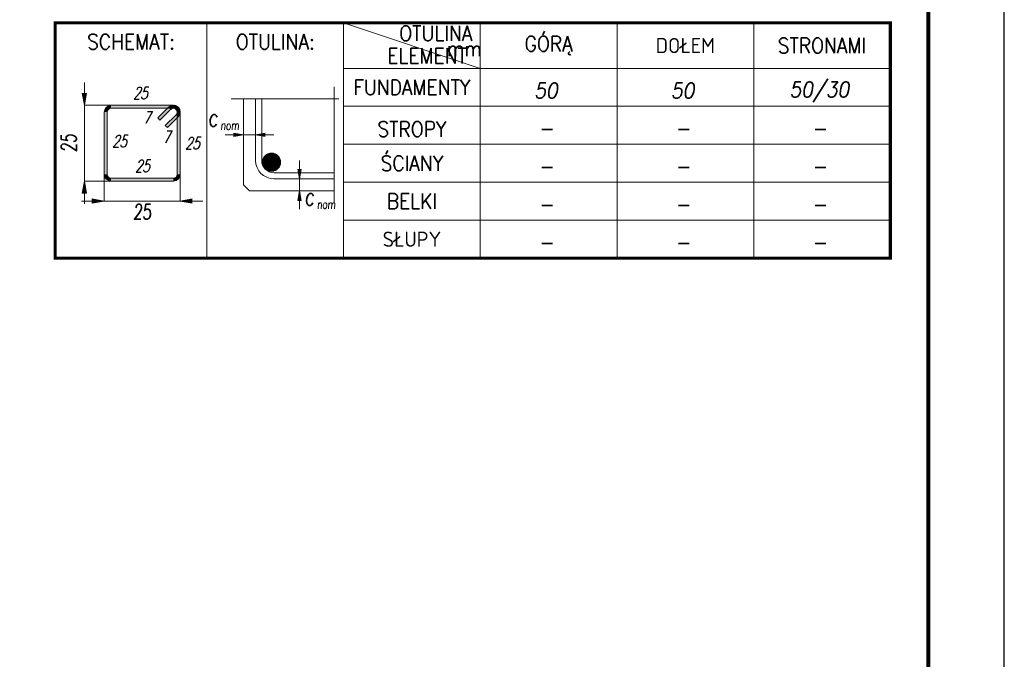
# Model space of a CAD drawing. Extents: x 345527 to 363395, y -114093 to -104075.
# Tile 12 of 14: x 358054 to 360647, y -111430 to -109745. Entities that reach past the tile are written whole.
import ezdxf
from ezdxf.enums import TextEntityAlignment as Align

# ---------------------------------------------------------------- set-up
doc = ezdxf.new("R2010")
doc.units = 0
doc.header["$LTSCALE"] = 5
doc.header["$MEASUREMENT"] = 0
doc.linetypes.add('KRESKOWA', pattern=[19.05, 12.7, -6.35])
doc.layers.add('_FORMATKA', color=8, linetype='Continuous', lineweight=15, plot=False)
for name, color, linetype, lineweight in [('_RAMKA', 7, 'Continuous', 35), ('AutoCAD_Structural_Detailing_pręt wyrzucony', 7, 'Continuous', 13), ('PS_DIM', 4, 'Continuous', 13), ('PS_TEXT', 3, 'Continuous', 13)]:
    doc.layers.add(name, color=color, linetype=linetype, lineweight=lineweight)
doc.styles.add('r-simplex', font='simplex.shx', dxfattribs={"width": 0.9})
doc.styles.add('SPK', font='simplex.shx', dxfattribs={"width": 0.7, "oblique": 15})
doc.styles.add('SPK Zestawienia', font='simplex.shx', dxfattribs={"width": 0.7, "oblique": 15, "height": 40})

# ---------------------------------------------------------------- blocks, each defined once
blk = doc.blocks.new('tabela')
at = {"layer": 'AutoCAD_Structural_Detailing_pręt wyrzucony'}
for points in [[(6196.7, -136812.2), (6188.7, -136812.2, -0.414213), (6206.7, -136794.2), (6206.7, -136802.2, 0.414213)], [(6188.7, -136976.2), (6188.7, -136812.2), (6196.7, -136812.2), (6196.7, -136976.2)], [(6206.7, -136794.2), (6370.7, -136794.2), (6370.7, -136802.2), (6206.7, -136802.2)], [(6329.7, -136827.7), (6358, -136799.4), (6363.6, -136805.1), (6335.3, -136833.4)], [(6363.6, -136805.1), (6358, -136799.4, -0.668179), (6388.7, -136812.2), (6380.7, -136812.2, 0.668179)], [(6370.7, -136802.2), (6370.7, -136794.2, -0.668179), (6383.4, -136824.9), (6377.8, -136819.2, 0.668179)], [(6388.7, -136812.2), (6388.7, -136976.2), (6380.7, -136976.2), (6380.7, -136812.2)], [(6383.4, -136824.9), (6355.1, -136853.2), (6349.5, -136847.5), (6377.8, -136819.2)], [(6206.7, -136986.2), (6206.7, -136994.2, -0.414214), (6188.7, -136976.2), (6196.7, -136976.2, 0.414214)], [(6370.7, -136994.2), (6206.7, -136994.2), (6206.7, -136986.2), (6370.7, -136986.2)], [(6380.7, -136976.2), (6388.7, -136976.2, -0.414214), (6370.7, -136994.2), (6370.7, -136986.2, 0.414214)]]:
    blk.add_hatch(color=6, dxfattribs=at).paths.add_polyline_path(points, flags=0)
at = {"layer": 'PS_TEXT'}
h = blk.add_hatch(color=8, dxfattribs=at)
h.dxf.hatch_style = 1
h.paths.add_polyline_path([(6136.4, -136794.2), (6142, -136762.3), (6136.4, -136762.3)])
h.paths.add_polyline_path([(6136.4, -136794.2), (6136.4, -136762.3), (6130.8, -136762.3)])
h = blk.add_hatch(color=8, dxfattribs=at)
h.dxf.hatch_style = 1
h.paths.add_polyline_path([(6555.4, -136872), (6529.9, -136876.5), (6529.9, -136872)])
h.paths.add_polyline_path([(6555.4, -136872), (6529.9, -136872), (6529.9, -136867.5)])
h = blk.add_hatch(color=8, dxfattribs=at)
h.dxf.hatch_style = 1
h.paths.add_polyline_path([(6587.4, -136872), (6612.9, -136876.5), (6612.9, -136872)])
h.paths.add_polyline_path([(6587.4, -136872), (6612.9, -136872), (6612.9, -136867.5)])
h = blk.add_hatch(dxfattribs=at)
h.set_pattern_fill('ANSI32', color=8, scale=0.32)
h.set_pattern_definition([(45, (32702.7694, -150542.6457), (-2.15526147, 2.15526147), []), (45, (32704.2062, -150542.6457), (-2.15526147, 2.15526147), [])])
h.paths.add_polyline_path([(6653.3, -136944.2, 1), (6605.3, -136944.2, 1)])
h = blk.add_hatch(color=8, dxfattribs=at)
h.dxf.hatch_style = 1
h.paths.add_polyline_path([(6703.2, -136987.8), (6707.7, -136962.3), (6703.2, -136962.3)])
h.paths.add_polyline_path([(6703.2, -136987.8), (6703.2, -136962.3), (6698.7, -136962.3)])
h = blk.add_hatch(color=8, dxfattribs=at)
h.dxf.hatch_style = 1
h.paths.add_polyline_path([(6136.4, -136994.2), (6142, -137026.1), (6136.4, -137026.1)])
h.paths.add_polyline_path([(6136.4, -136994.2), (6136.4, -137026.1), (6130.8, -137026.1)])
h = blk.add_hatch(color=8, dxfattribs=at)
h.dxf.hatch_style = 1
h.paths.add_polyline_path([(6188.7, -137046.5), (6156.8, -137052.1), (6156.8, -137046.5)])
h.paths.add_polyline_path([(6188.7, -137046.5), (6156.8, -137046.5), (6156.8, -137040.8)])
h = blk.add_hatch(color=8, dxfattribs=at)
h.dxf.hatch_style = 1
h.paths.add_polyline_path([(6388.7, -137046.5), (6420.6, -137052.1), (6420.6, -137046.5)])
h.paths.add_polyline_path([(6388.7, -137046.5), (6420.6, -137046.5), (6420.6, -137040.8)])
h = blk.add_hatch(color=8, dxfattribs=at)
h.dxf.hatch_style = 1
h.paths.add_polyline_path([(6703.2, -137019.8), (6707.7, -137045.3), (6703.2, -137045.3)])
h.paths.add_polyline_path([(6703.2, -137019.8), (6703.2, -137045.3), (6698.7, -137045.3)])
at = {"layer": 'AutoCAD_Structural_Detailing_pręt wyrzucony', "color": 6}
for p, q in [((6188.7, -136976.2), (6188.7, -136812.2)), ((6196.7, -136976.2), (6196.7, -136812.2)), ((6206.7, -136794.2), (6370.7, -136794.2)), ((6206.7, -136802.2), (6370.7, -136802.2)), ((6329.7, -136827.7), (6358, -136799.4)), ((6335.3, -136833.4), (6363.6, -136805.1)), ((6380.7, -136812.2), (6380.7, -136976.2)), ((6388.7, -136812.2), (6388.7, -136976.2)), ((6329.7, -136827.7), (6335.3, -136833.4)), ((6377.8, -136819.2), (6349.5, -136847.5)), ((6383.4, -136824.9), (6355.1, -136853.2)), ((6355.1, -136853.2), (6349.5, -136847.5)), ((6370.7, -136986.2), (6206.7, -136986.2)), ((6370.7, -136994.2), (6206.7, -136994.2))]:
    blk.add_line(p, q, dxfattribs=at)
for centre, radius, start, end in [((6206.7, -136812.2), 18, 90.0002, 180), ((6206.7, -136812.2), 10, 90.0002, 180), ((6370.7, -136812.2), 18, 0, 135), ((6370.7, -136812.2), 10, 0, 135), ((6370.7, -136812.2), 18, 315.0002, 90.0002), ((6370.7, -136812.2), 10, 315.0002, 90.0002), ((6206.7, -136976.2), 18, 180, 270), ((6206.7, -136976.2), 10, 180, 270), ((6370.7, -136976.2), 18, 270, 0), ((6370.7, -136976.2), 10, 270, 0)]:
    blk.add_arc(centre, radius, start, end, dxfattribs=at)
at = {"layer": 'PS_TEXT', "color": 7}
for p, q in [((6459.3, -136577), (6459.3, -137197)), ((6819.3, -136577), (6819.3, -137197)), ((6819.3, -136577), (7179.3, -136697)), ((7179.3, -137197), (7179.3, -136577)), ((7539.3, -137197), (7539.3, -136577)), ((7899.3, -137197), (7899.3, -136577)), ((6819.3, -136697), (8259.3, -136697)), ((6819.3, -136797), (8259.3, -136797)), ((6819.3, -136897), (8259.3, -136897)), ((6819.3, -136997), (8259.3, -136997)), ((6819.3, -137097), (8259.3, -137097))]:
    blk.add_line(p, q, dxfattribs=at)
at = {"layer": 'PS_TEXT', "color": 8}
for p, q in [((6136.4, -136734.2), (6136.4, -137054.2)), ((6130.8, -136762.3), (6136.4, -136794.2)), ((6130.8, -136762.3), (6136.4, -136794.2)), ((6142, -136762.3), (6136.4, -136794.2)), ((6142, -136762.3), (6136.4, -136794.2)), ((6603.4, -136939.8), (6603.4, -136777.7)), ((6211.2, -136794.2), (6136.4, -136794.2)), ((6635.4, -136872), (6507.4, -136872)), ((6529.9, -136867.5), (6555.4, -136872)), ((6529.9, -136876.5), (6529.9, -136867.5)), ((6529.9, -136867.5), (6555.4, -136872)), ((6529.9, -136876.5), (6555.4, -136872)), ((6529.9, -136876.5), (6555.4, -136872)), ((6612.9, -136867.5), (6587.4, -136872)), ((6612.9, -136876.5), (6587.4, -136872)), ((6703.2, -136939.8), (6703.2, -137067.8)), ((6698.7, -136962.3), (6703.2, -136987.8)), ((6698.7, -136962.3), (6703.2, -136987.8)), ((6707.7, -136962.3), (6703.2, -136987.8)), ((6707.7, -136962.3), (6703.2, -136987.8)), ((6188.7, -136971.7), (6188.7, -137046.5)), ((6388.7, -136971.7), (6388.7, -137046.5)), ((6635.4, -136971.8), (6794.7, -136971.8)), ((6130.8, -137026.1), (6136.4, -136994.2)), ((6130.8, -137026.1), (6136.4, -136994.2)), ((6130.8, -137026.1), (6136.4, -136994.2)), ((6142, -137026.1), (6136.4, -136994.2)), ((6142, -137026.1), (6136.4, -136994.2)), ((6142, -137026.1), (6136.4, -136994.2)), ((6211.2, -136994.2), (6136.4, -136994.2)), ((6130.8, -137026.1), (6142, -137026.1)), ((6142, -137026.1), (6130.8, -137026.1)), ((6156.8, -137040.8), (6188.7, -137046.5)), ((6156.8, -137040.8), (6156.8, -137052.1)), ((6156.8, -137040.8), (6188.7, -137046.5)), ((6156.8, -137052.1), (6156.8, -137040.8)), ((6156.8, -137040.8), (6188.7, -137046.5)), ((6420.6, -137040.8), (6388.7, -137046.5)), ((6420.6, -137040.8), (6388.7, -137046.5)), ((6698.7, -137045.3), (6703.2, -137019.8)), ((6698.7, -137045.3), (6703.2, -137019.8)), ((6698.7, -137045.3), (6703.2, -137019.8)), ((6698.7, -137045.3), (6707.7, -137045.3)), ((6707.7, -137045.3), (6698.7, -137045.3)), ((6707.7, -137045.3), (6703.2, -137019.8)), ((6707.7, -137045.3), (6703.2, -137019.8)), ((6707.7, -137045.3), (6703.2, -137019.8)), ((6448.7, -137046.5), (6128.7, -137046.5)), ((6156.8, -137052.1), (6188.7, -137046.5)), ((6156.8, -137052.1), (6188.7, -137046.5)), ((6156.8, -137052.1), (6188.7, -137046.5)), ((6420.6, -137052.1), (6388.7, -137046.5)), ((6420.6, -137052.1), (6388.7, -137046.5))]:
    blk.add_line(p, q, dxfattribs=at)
at = {"layer": 'PS_TEXT', "color": 8, "linetype": 'KRESKOWA', "ltscale": 0.02}
for p, q in [((6794.7, -136745.7), (6794.7, -137051.8)), ((6523.4, -136777.7), (6806.7, -136777.7))]:
    blk.add_line(p, q, dxfattribs=at)
at = {"layer": 'PS_TEXT', "color": 4}
for p, q in [((6555.4, -137003.8), (6555.4, -136777.7)), ((6587.4, -136939.8), (6587.4, -136777.7)), ((6635.4, -136987.8), (6794.7, -136987.8)), ((6555.4, -137003.8), (6571.4, -137019.8)), ((6571.4, -137019.8), (6794.7, -137019.8))]:
    blk.add_line(p, q, dxfattribs=at)
at = {"layer": 'PS_TEXT', "color": 51, "const_width": 8}
blk.add_lwpolyline([(6059.3, -137197), (8259.3, -137197), (8259.3, -136577), (6059.3, -136577)], close=True, dxfattribs=at)
at = {"layer": 'PS_TEXT', "color": 8}
blk.add_circle((6629.3, -136944.2), 24, dxfattribs=at)
at = {"layer": 'PS_TEXT', "color": 4}
blk.add_arc((6635.4, -136939.8), 48, 180, 270, dxfattribs=at)
at = {"layer": 'PS_TEXT', "color": 8}
blk.add_arc((6635.4, -136939.8), 32, 180, 270, dxfattribs=at)
at = {"layer": 'PS_DIM', "style": 'r-simplex', "oblique": 10, "width": 0.9, "flags": 4}
for tag, p in [('GÓRĄ', (7352.2, -136755.5)), ('DOŁEM', (7712.2, -136755.5)), ('STRONAMI', (8072.2, -136755.5)), ('GÓRĄ', (7352.2, -136855.5)), ('DOŁEM', (7712.2, -136855.5)), ('STRONAMI', (8072.2, -136855.5)), ('GÓRĄ', (7352.2, -136955.5)), ('DOŁEM', (7712.2, -136955.5)), ('STRONAMI', (8072.2, -136955.5)), ('GÓRĄ', (7352.2, -137055.5)), ('DOŁEM', (7712.2, -137055.5)), ('STRONAMI', (8072.2, -137055.5)), ('GÓRĄ', (7352.2, -137155.5)), ('DOŁEM', (7712.2, -137155.5)), ('STRONAMI', (8072.2, -137155.5))]:
    blk.add_attdef(tag, text='', height=40, dxfattribs=at).set_placement(p, align=Align.MIDDLE)
at = {"layer": 'PS_TEXT', "color": 4, "oblique": 5, "width": 0.7}
for s, height, style, p in [('c', 48, 'SPK Zestawienia', (6474.9, -136826.5)), ('nom', 24, 'SPK Zestawienia', (6519.5, -136847)), ('c', 48, 'SPK Zestawienia', (6728.9, -137034.4)), ('25', 40, 'SPK', (6288.7, -137074.6)), ('nom', 24, 'SPK Zestawienia', (6773.5, -137054.8))]:
    blk.add_text(s, height=height, dxfattribs=dict(at, style=style)).set_placement(p, align=Align.MIDDLE_CENTER)
at = {"layer": 'PS_TEXT', "color": 4, "style": 'SPK', "oblique": 5, "width": 0.7}
blk.add_text('25', height=40, rotation=90, dxfattribs=at).set_placement((6095.2, -136894.2), align=Align.MIDDLE_CENTER)
at = {"layer": 'PS_TEXT', "color": 51, "char_height": 40, "attachment_point": 5, "style": 'r-simplex'}
for s, insert, width in [('OTULINA ', (7062.2, -136604.7), 360), ('SCHEMAT:', (6259.3, -136627), 400), ('OTULINA:', (6639.3, -136627), 400), ('GÓRĄ', (7359.3, -136637), 360), ('DOŁEM', (7719.3, -136637), 360), ('mm', (7137.2, -136645.1), 380), ('STRONAMI', (8079.3, -136637), 360), ('ELEMENT', (7039.3, -136664.1), 400), ('FUNDAMENTY', (6999.3, -136747), 360), ('STROPY', (6999.3, -136857), 360), ('ŚCIANY', (6999.3, -136947), 360), ('BELKI', (6999.3, -137047), 360), ('SŁUPY', (6999.3, -137147), 360)]:
    blk.add_mtext(s, dxfattribs=dict(at, insert=insert, width=width))
at = {"layer": 'PS_TEXT', "color": 4, "char_height": 32, "width": 247.975, "attachment_point": 5, "style": 'SPK'}
for s, insert in [('25', (6283.4, -136762.2)), ('7', (6300.7, -136826.5)), ('7', (6352.5, -136877.9)), ('25', (6228.7, -136888.9)), ('25', (6420.7, -136894.2)), ('25', (6288.7, -136954.2))]:
    blk.add_mtext(s, dxfattribs=dict(at, insert=insert))
blk = doc.blocks.new('*U17')
at = {"layer": '_FORMATKA', "lineweight": -3}
blk.add_lwpolyline([(-750, 0), (0, 0), (0, 420), (-750, 420)], close=True, dxfattribs=at)
at = {"layer": '_RAMKA', "lineweight": -3, "const_width": 0.5}
blk.add_lwpolyline([(-720, 10), (-10, 10), (-10, 410), (-720, 410)], close=True, dxfattribs=at)

msp = doc.modelspace()

# ---------------------------------------------------------------- block references
at = {"layer": 'PS_DIM', "xscale": 20, "yscale": 20, "zscale": 20}
msp.add_blockref('*U17', (360647.45, -113988.82), dxfattribs=at)
at = {"layer": 'PS_DIM'}
ref = msp.add_blockref('tabela', (352087.94, 26823.65), dxfattribs=at)
ref.add_attrib('GÓRĄ', '50', dxfattribs={"height": 40, "style": 'r-simplex', "oblique": 10, "width": 0.9}).set_placement((359440.18, -109931.83), align=Align.MIDDLE)
ref.add_attrib('DOŁEM', '50', dxfattribs={"height": 40, "style": 'r-simplex', "oblique": 10, "width": 0.9}).set_placement((359800.18, -109931.83), align=Align.MIDDLE)
ref.add_attrib('STRONAMI', '50/30', dxfattribs={"height": 40, "style": 'r-simplex', "oblique": 10, "width": 0.9}).set_placement((360160.18, -109931.83), align=Align.MIDDLE)
ref.add_attrib('GÓRĄ', '-', dxfattribs={"height": 40, "style": 'r-simplex', "oblique": 10, "width": 0.9}).set_placement((359440.18, -110031.83), align=Align.MIDDLE)
ref.add_attrib('DOŁEM', '-', dxfattribs={"height": 40, "style": 'r-simplex', "oblique": 10, "width": 0.9}).set_placement((359800.18, -110031.83), align=Align.MIDDLE)
ref.add_attrib('STRONAMI', '-', dxfattribs={"height": 40, "style": 'r-simplex', "oblique": 10, "width": 0.9}).set_placement((360160.18, -110031.83), align=Align.MIDDLE)
ref.add_attrib('GÓRĄ', '-', dxfattribs={"height": 40, "style": 'r-simplex', "oblique": 10, "width": 0.9}).set_placement((359440.18, -110131.83), align=Align.MIDDLE)
ref.add_attrib('DOŁEM', '-', dxfattribs={"height": 40, "style": 'r-simplex', "oblique": 10, "width": 0.9}).set_placement((359800.18, -110131.83), align=Align.MIDDLE)
ref.add_attrib('STRONAMI', '-', dxfattribs={"height": 40, "style": 'r-simplex', "oblique": 10, "width": 0.9}).set_placement((360160.18, -110131.83), align=Align.MIDDLE)
ref.add_attrib('GÓRĄ', '-', dxfattribs={"height": 40, "style": 'r-simplex', "oblique": 10, "width": 0.9}).set_placement((359440.18, -110231.83), align=Align.MIDDLE)
ref.add_attrib('DOŁEM', '-', dxfattribs={"height": 40, "style": 'r-simplex', "oblique": 10, "width": 0.9}).set_placement((359800.18, -110231.83), align=Align.MIDDLE)
ref.add_attrib('STRONAMI', '-', dxfattribs={"height": 40, "style": 'r-simplex', "oblique": 10, "width": 0.9}).set_placement((360160.18, -110231.83), align=Align.MIDDLE)
ref.add_attrib('GÓRĄ', '-', dxfattribs={"height": 40, "style": 'r-simplex', "oblique": 10, "width": 0.9}).set_placement((359440.18, -110331.83), align=Align.MIDDLE)
ref.add_attrib('DOŁEM', '-', dxfattribs={"height": 40, "style": 'r-simplex', "oblique": 10, "width": 0.9}).set_placement((359800.18, -110331.83), align=Align.MIDDLE)
ref.add_attrib('STRONAMI', '-', dxfattribs={"height": 40, "style": 'r-simplex', "oblique": 10, "width": 0.9}).set_placement((360160.18, -110331.83), align=Align.MIDDLE)

doc.saveas('drawing.dxf')
